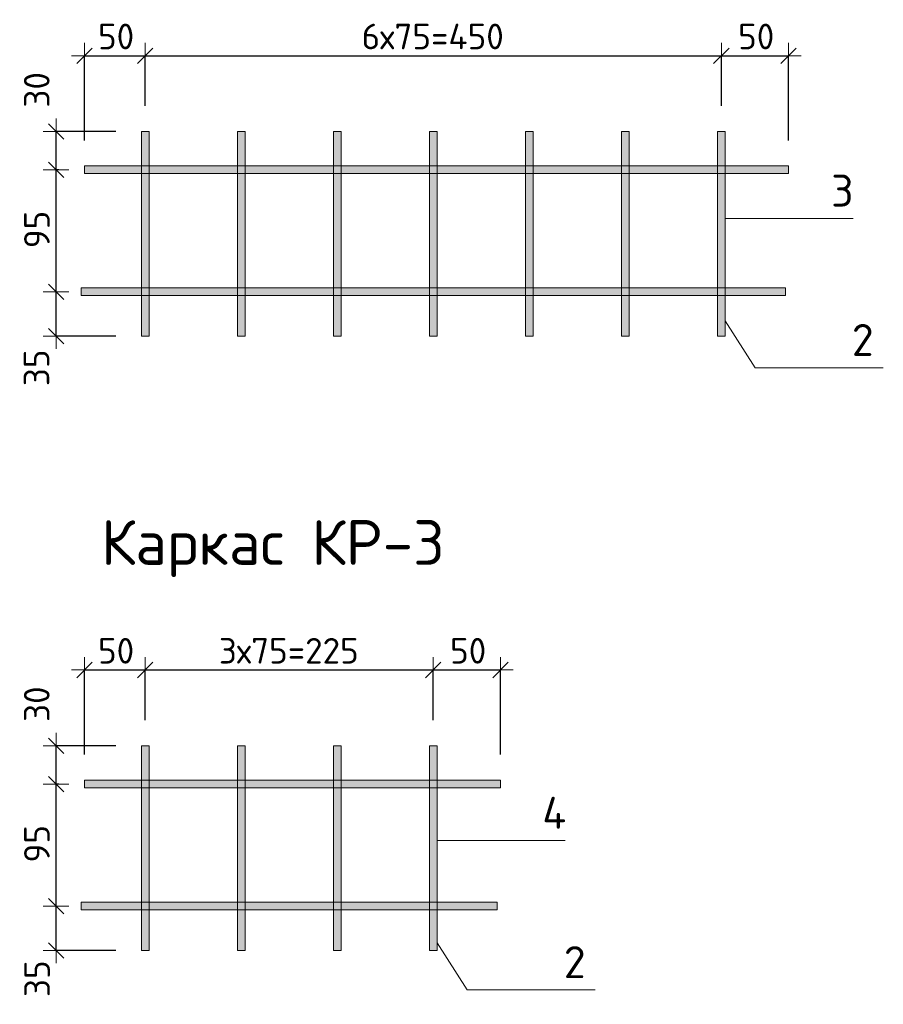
# Model space of a CAD drawing. Header units: metres. Extents: x -38.2 to -0.5, y -15 to -2.2.
# Tile 2 of 4: x -4.145 to -3.471, y -3.64 to -2.871. Entities that reach past the tile are written whole.
import ezdxf

# ---------------------------------------------------------------- set-up
doc = ezdxf.new("R2010")
doc.units = ezdxf.units.M
doc.header["$PDMODE"] = 65
for name, color, linetype, lineweight in [('XR$2$STANDARD_1', 7, 'Continuous', 25), ('XR$2$Размерная линия (1)', 7, 'Continuous', 13), ('XR$2$Текст_ общее_1', 7, 'Continuous', 13)]:
    doc.layers.add(name, color=color, linetype=linetype, lineweight=lineweight)
doc.styles.add('ISOCPEUR', font='txt')
doc.dimstyles.new('DIMSTYLE_3', dxfattribs={"dimtxt": 0.02, "dimasz": 0.02, "dimexe": 0, "dimexo": 0, "dimgap": 0.01, "dimtad": 2, "dimdec": 0, "dimlfac": 1000, "dimrnd": 5, "dimzin": 12, "dimdsep": 46, "dimtxsty": 'ISOCPEUR', "dimblk1": 'ALL_ML_STRICH', "dimblk2": 'ALL_ML_STRICH', "dimsah": 1, "dimcen": 0, "dimclrd": 7, "dimclre": 256, "dimclrt": 7, "dimadec": 0, "dimazin": 0, "dimtfac": 1, "dimtdec": 0, "dimtix": 1, "dimtmove": 2, "dimatfit": 3, "dimfxl": 0, "dimtzin": 0, "dimlwd": 0, "dimlwe": -3, "dimarcsym": 0})
doc.dimstyles.new('DIMSTYLE_4', dxfattribs={"dimtxt": 0.02, "dimasz": 0.02, "dimexe": 0, "dimexo": 0, "dimgap": 0.01, "dimtad": 2, "dimdec": 0, "dimlfac": 1000, "dimrnd": 5, "dimzin": 12, "dimdsep": 46, "dimtxsty": 'ISOCPEUR', "dimblk1": 'ALL_ML_STRICH', "dimblk2": 'ALL_ML_STRICH', "dimsah": 1, "dimcen": 0, "dimclrd": 7, "dimclre": 256, "dimclrt": 7, "dimadec": 0, "dimazin": 0, "dimtfac": 1, "dimtdec": 0, "dimtix": 1, "dimtmove": 2, "dimatfit": 3, "dimfxl": 0, "dimtvp": 1.2, "dimtzin": 0, "dimlwd": 0, "dimlwe": -3, "dimarcsym": 0})
doc.dimstyles.new('DIMSTYLE_5', dxfattribs={"dimtxt": 0.02, "dimasz": 0.02, "dimexe": 0, "dimexo": 0, "dimgap": 0.01, "dimtad": 2, "dimdec": 0, "dimlfac": 1000, "dimrnd": 5, "dimzin": 12, "dimdsep": 46, "dimtxsty": 'ISOCPEUR', "dimblk1": 'ALL_ML_STRICH', "dimblk2": 'ALL_ML_STRICH', "dimsah": 1, "dimcen": 0, "dimclrd": 7, "dimclre": 256, "dimclrt": 7, "dimadec": 0, "dimazin": 0, "dimtfac": 1, "dimtdec": 0, "dimtix": 1, "dimtmove": 2, "dimatfit": 3, "dimfxl": 0, "dimtvp": 1.2, "dimtzin": 0, "dimlwd": 0, "dimlwe": -3, "dimarcsym": 0})

# ---------------------------------------------------------------- blocks, each defined once
blk = doc.blocks.new('СЛОЖНЫЙ_ОБЪЕКТ_12')
at = {"layer": 'XR$2$STANDARD_1', "linetype": 'Continuous', "lineweight": 13, "true_color": 0xababab, "transparency": 33554687}
blk.add_hatch(color=253, dxfattribs=at).paths.add_polyline_path([(-4.05022, -3.11827), (-4.05022, -2.95827), (-4.04422, -2.95827), (-4.04422, -3.11827)], flags=16)
at = {"layer": 'XR$2$STANDARD_1', "color": 7, "linetype": 'Continuous', "lineweight": 13, "transparency": 33554687}
blk.add_lwpolyline([(-4.05022, -3.11827), (-4.05022, -2.95827), (-4.04422, -2.95827), (-4.04422, -3.11827), (-4.05022, -3.11827)], close=True, dxfattribs=at)
blk = doc.blocks.new('СЛОЖНЫЙ_ОБЪЕКТ_13')
at = {"layer": 'XR$2$STANDARD_1', "linetype": 'Continuous', "lineweight": 13, "true_color": 0xababab, "transparency": 33554687}
blk.add_hatch(color=253, dxfattribs=at).paths.add_polyline_path([(-3.97522, -3.11827), (-3.97522, -2.95827), (-3.96922, -2.95827), (-3.96922, -3.11827)], flags=16)
at = {"layer": 'XR$2$STANDARD_1', "color": 7, "linetype": 'Continuous', "lineweight": 13, "transparency": 33554687}
blk.add_lwpolyline([(-3.97522, -3.11827), (-3.97522, -2.95827), (-3.96922, -2.95827), (-3.96922, -3.11827), (-3.97522, -3.11827)], close=True, dxfattribs=at)
blk = doc.blocks.new('СЛОЖНЫЙ_ОБЪЕКТ_14')
at = {"layer": 'XR$2$STANDARD_1', "linetype": 'Continuous', "lineweight": 13, "true_color": 0xababab, "transparency": 33554687}
blk.add_hatch(color=253, dxfattribs=at).paths.add_polyline_path([(-3.90022, -3.11827), (-3.90022, -2.95827), (-3.89422, -2.95827), (-3.89422, -3.11827)], flags=16)
at = {"layer": 'XR$2$STANDARD_1', "color": 7, "linetype": 'Continuous', "lineweight": 13, "transparency": 33554687}
blk.add_lwpolyline([(-3.90022, -3.11827), (-3.90022, -2.95827), (-3.89422, -2.95827), (-3.89422, -3.11827), (-3.90022, -3.11827)], close=True, dxfattribs=at)
blk = doc.blocks.new('СЛОЖНЫЙ_ОБЪЕКТ_15')
at = {"layer": 'XR$2$STANDARD_1', "linetype": 'Continuous', "lineweight": 13, "true_color": 0xababab, "transparency": 33554687}
blk.add_hatch(color=253, dxfattribs=at).paths.add_polyline_path([(-3.82522, -3.11827), (-3.82522, -2.95827), (-3.81922, -2.95827), (-3.81922, -3.11827)], flags=16)
at = {"layer": 'XR$2$STANDARD_1', "color": 7, "linetype": 'Continuous', "lineweight": 13, "transparency": 33554687}
blk.add_lwpolyline([(-3.82522, -3.11827), (-3.82522, -2.95827), (-3.81922, -2.95827), (-3.81922, -3.11827), (-3.82522, -3.11827)], close=True, dxfattribs=at)
blk = doc.blocks.new('СЛОЖНЫЙ_ОБЪЕКТ_16')
at = {"layer": 'XR$2$STANDARD_1', "linetype": 'Continuous', "lineweight": 13, "true_color": 0xababab, "transparency": 33554687}
blk.add_hatch(color=253, dxfattribs=at).paths.add_polyline_path([(-3.75022, -3.11827), (-3.75022, -2.95827), (-3.74422, -2.95827), (-3.74422, -3.11827)], flags=16)
at = {"layer": 'XR$2$STANDARD_1', "color": 7, "linetype": 'Continuous', "lineweight": 13, "transparency": 33554687}
blk.add_lwpolyline([(-3.75022, -3.11827), (-3.75022, -2.95827), (-3.74422, -2.95827), (-3.74422, -3.11827), (-3.75022, -3.11827)], close=True, dxfattribs=at)
blk = doc.blocks.new('СЛОЖНЫЙ_ОБЪЕКТ_17')
at = {"layer": 'XR$2$STANDARD_1', "linetype": 'Continuous', "lineweight": 13, "true_color": 0xababab, "transparency": 33554687}
blk.add_hatch(color=253, dxfattribs=at).paths.add_polyline_path([(-3.67522, -3.11827), (-3.67522, -2.95827), (-3.66922, -2.95827), (-3.66922, -3.11827)], flags=16)
at = {"layer": 'XR$2$STANDARD_1', "color": 7, "linetype": 'Continuous', "lineweight": 13, "transparency": 33554687}
blk.add_lwpolyline([(-3.67522, -3.11827), (-3.67522, -2.95827), (-3.66922, -2.95827), (-3.66922, -3.11827), (-3.67522, -3.11827)], close=True, dxfattribs=at)
blk = doc.blocks.new('СЛОЖНЫЙ_ОБЪЕКТ_18')
at = {"layer": 'XR$2$STANDARD_1', "linetype": 'Continuous', "lineweight": 13, "true_color": 0xababab, "transparency": 33554687}
blk.add_hatch(color=253, dxfattribs=at).paths.add_polyline_path([(-3.60022, -3.11827), (-3.60022, -2.95827), (-3.59422, -2.95827), (-3.59422, -3.11827)], flags=16)
at = {"layer": 'XR$2$STANDARD_1', "color": 7, "linetype": 'Continuous', "lineweight": 13, "transparency": 33554687}
blk.add_lwpolyline([(-3.60022, -3.11827), (-3.60022, -2.95827), (-3.59422, -2.95827), (-3.59422, -3.11827), (-3.60022, -3.11827)], close=True, dxfattribs=at)
blk = doc.blocks.new('СЛОЖНЫЙ_ОБЪЕКТ_19')
at = {"layer": 'XR$2$STANDARD_1', "linetype": 'Continuous', "lineweight": 13, "true_color": 0xababab, "transparency": 33554687}
blk.add_hatch(color=253, dxfattribs=at).paths.add_polyline_path([(-4.05022, -3.59827), (-4.05022, -3.43827), (-4.04422, -3.43827), (-4.04422, -3.59827)], flags=16)
at = {"layer": 'XR$2$STANDARD_1', "color": 7, "linetype": 'Continuous', "lineweight": 13, "transparency": 33554687}
blk.add_lwpolyline([(-4.05022, -3.59827), (-4.05022, -3.43827), (-4.04422, -3.43827), (-4.04422, -3.59827), (-4.05022, -3.59827)], close=True, dxfattribs=at)
blk = doc.blocks.new('СЛОЖНЫЙ_ОБЪЕКТ_20')
at = {"layer": 'XR$2$STANDARD_1', "linetype": 'Continuous', "lineweight": 13, "true_color": 0xababab, "transparency": 33554687}
blk.add_hatch(color=253, dxfattribs=at).paths.add_polyline_path([(-3.97522, -3.59827), (-3.97522, -3.43827), (-3.96922, -3.43827), (-3.96922, -3.59827)], flags=16)
at = {"layer": 'XR$2$STANDARD_1', "color": 7, "linetype": 'Continuous', "lineweight": 13, "transparency": 33554687}
blk.add_lwpolyline([(-3.97522, -3.59827), (-3.97522, -3.43827), (-3.96922, -3.43827), (-3.96922, -3.59827), (-3.97522, -3.59827)], close=True, dxfattribs=at)
blk = doc.blocks.new('СЛОЖНЫЙ_ОБЪЕКТ_21')
at = {"layer": 'XR$2$STANDARD_1', "linetype": 'Continuous', "lineweight": 13, "true_color": 0xababab, "transparency": 33554687}
blk.add_hatch(color=253, dxfattribs=at).paths.add_polyline_path([(-3.90022, -3.59827), (-3.90022, -3.43827), (-3.89422, -3.43827), (-3.89422, -3.59827)], flags=16)
at = {"layer": 'XR$2$STANDARD_1', "color": 7, "linetype": 'Continuous', "lineweight": 13, "transparency": 33554687}
blk.add_lwpolyline([(-3.90022, -3.59827), (-3.90022, -3.43827), (-3.89422, -3.43827), (-3.89422, -3.59827), (-3.90022, -3.59827)], close=True, dxfattribs=at)
blk = doc.blocks.new('СЛОЖНЫЙ_ОБЪЕКТ_22')
at = {"layer": 'XR$2$STANDARD_1', "linetype": 'Continuous', "lineweight": 13, "true_color": 0xababab, "transparency": 33554687}
blk.add_hatch(color=253, dxfattribs=at).paths.add_polyline_path([(-3.82522, -3.59827), (-3.82522, -3.43827), (-3.81922, -3.43827), (-3.81922, -3.59827)], flags=16)
at = {"layer": 'XR$2$STANDARD_1', "color": 7, "linetype": 'Continuous', "lineweight": 13, "transparency": 33554687}
blk.add_lwpolyline([(-3.82522, -3.59827), (-3.82522, -3.43827), (-3.81922, -3.43827), (-3.81922, -3.59827), (-3.82522, -3.59827)], close=True, dxfattribs=at)
blk = doc.blocks.new('СЛОЖНЫЙ_ОБЪЕКТ_24')
at = {"layer": 'XR$2$STANDARD_1', "linetype": 'Continuous', "lineweight": 13, "true_color": 0xababab, "transparency": 33554687}
blk.add_hatch(color=253, dxfattribs=at).paths.add_polyline_path([(-3.54722, -3.08057), (-4.09722, -3.08057), (-4.09722, -3.08657), (-3.54722, -3.08657)])
at = {"layer": 'XR$2$STANDARD_1', "color": 7, "linetype": 'Continuous', "lineweight": 13, "transparency": 33554687}
blk.add_lwpolyline([(-3.54722, -3.08057), (-4.09722, -3.08057), (-4.09722, -3.08657), (-3.54722, -3.08657), (-3.54722, -3.08057)], close=True, dxfattribs=at)
blk = doc.blocks.new('СЛОЖНЫЙ_ОБЪЕКТ_25')
at = {"layer": 'XR$2$STANDARD_1', "linetype": 'Continuous', "lineweight": 13, "true_color": 0xababab, "transparency": 33554687}
blk.add_hatch(color=253, dxfattribs=at).paths.add_polyline_path([(-3.77222, -3.56057), (-4.09722, -3.56057), (-4.09722, -3.56657), (-3.77222, -3.56657)])
at = {"layer": 'XR$2$STANDARD_1', "color": 7, "linetype": 'Continuous', "lineweight": 13, "transparency": 33554687}
blk.add_lwpolyline([(-3.77222, -3.56057), (-4.09722, -3.56057), (-4.09722, -3.56657), (-3.77222, -3.56657), (-3.77222, -3.56057)], close=True, dxfattribs=at)
blk = doc.blocks.new('СЛОЖНЫЙ_ОБЪЕКТ_27')
at = {"layer": 'XR$2$STANDARD_1', "linetype": 'Continuous', "lineweight": 13, "true_color": 0xababab, "transparency": 33554687}
blk.add_hatch(color=253, dxfattribs=at).paths.add_polyline_path([(-3.54478, -2.98527), (-4.09478, -2.98527), (-4.09478, -2.99127), (-3.54478, -2.99127)])
at = {"layer": 'XR$2$STANDARD_1', "color": 7, "linetype": 'Continuous', "lineweight": 13, "transparency": 33554687}
blk.add_lwpolyline([(-3.54478, -2.98527), (-4.09478, -2.98527), (-4.09478, -2.99127), (-3.54478, -2.99127), (-3.54478, -2.98527)], close=True, dxfattribs=at)
blk = doc.blocks.new('СЛОЖНЫЙ_ОБЪЕКТ_28')
at = {"layer": 'XR$2$STANDARD_1', "linetype": 'Continuous', "lineweight": 13, "true_color": 0xababab, "transparency": 33554687}
blk.add_hatch(color=253, dxfattribs=at).paths.add_polyline_path([(-3.76978, -3.46527), (-4.09478, -3.46527), (-4.09478, -3.47127), (-3.76978, -3.47127)])
at = {"layer": 'XR$2$STANDARD_1', "color": 7, "linetype": 'Continuous', "lineweight": 13, "transparency": 33554687}
blk.add_lwpolyline([(-3.76978, -3.46527), (-4.09478, -3.46527), (-4.09478, -3.47127), (-3.76978, -3.47127), (-3.76978, -3.46527)], close=True, dxfattribs=at)
blk = doc.blocks.new('ALL_ML_STRICH')
at = {"color": 0, "linetype": 'ByBlock', "lineweight": -2}
for p, q in [((0, -0.5), (0, 0.5)), ((-1, 0), (0.5, 0)), ((-0.3, -0.3), (0.3, 0.3))]:
    blk.add_line(p, q, dxfattribs=at)
blk = doc.blocks.new('*D36')
at = {"layer": 'DEFPOINTS', "color": 7, "linetype": 'Continuous', "lineweight": 13, "transparency": 33554687}
for p in [(-4.09478, -2.89911), (-4.04722, -2.95827), (-4.09478, -2.98527)]:
    blk.add_point(p, dxfattribs=at)
at = {"layer": 'XR$2$Размерная линия (1)', "color": 9, "linetype": 'Continuous', "lineweight": -2, "true_color": 0xc7c7c7, "transparency": 33554687}
for p, q in [((-4.09478, -2.96527), (-4.09478, -2.89911)), ((-4.04722, -2.93827), (-4.04722, -2.89911))]:
    blk.add_line(p, q, dxfattribs=at)
at = {"layer": 'XR$2$Размерная линия (1)', "color": 7, "linetype": 'Continuous', "lineweight": -2, "transparency": 33554687}
blk.add_line((-4.09478, -2.89911), (-4.04722, -2.89911), dxfattribs=at)
at = {"layer": 'XR$2$Размерная линия (1)', "color": 7, "linetype": 'Continuous', "lineweight": 13, "transparency": 33554687, "xscale": 0.02, "yscale": 0.02, "zscale": 0.02, "rotation": 180}
blk.add_blockref('ALL_ML_STRICH', (-4.09478, -2.89911), dxfattribs=at)
at = {"layer": 'XR$2$Размерная линия (1)', "color": 7, "linetype": 'Continuous', "lineweight": 13, "transparency": 33554687, "xscale": 0.02, "yscale": 0.02, "zscale": 0.02}
blk.add_blockref('ALL_ML_STRICH', (-4.04722, -2.89911), dxfattribs=at)
at = {"layer": 'XR$2$Размерная линия (1)', "color": 7, "linetype": 'Continuous', "lineweight": 13, "transparency": 33554687, "insert": (-4.07, -2.88411), "char_height": 0.02, "width": 0.04, "attachment_point": 5, "style": 'ISOCPEUR'}
blk.add_mtext('\\A1;{50}', dxfattribs=at)
blk = doc.blocks.new('*D37')
at = {"layer": 'DEFPOINTS', "color": 7, "linetype": 'Continuous', "lineweight": 13, "transparency": 33554687}
for p in [(-4.04722, -2.89911), (-4.04722, -2.95827), (-3.59722, -2.95827)]:
    blk.add_point(p, dxfattribs=at)
at = {"layer": 'XR$2$Размерная линия (1)', "color": 9, "linetype": 'Continuous', "lineweight": -2, "true_color": 0xc7c7c7, "transparency": 33554687}
for p, q in [((-4.04722, -2.93827), (-4.04722, -2.89911)), ((-3.59722, -2.93827), (-3.59722, -2.89911))]:
    blk.add_line(p, q, dxfattribs=at)
at = {"layer": 'XR$2$Размерная линия (1)', "color": 7, "linetype": 'Continuous', "lineweight": -2, "transparency": 33554687}
blk.add_line((-4.04722, -2.89911), (-3.59722, -2.89911), dxfattribs=at)
at = {"layer": 'XR$2$Размерная линия (1)', "color": 7, "linetype": 'Continuous', "lineweight": 13, "transparency": 33554687, "xscale": 0.02, "yscale": 0.02, "zscale": 0.02, "rotation": 180}
blk.add_blockref('ALL_ML_STRICH', (-4.04722, -2.89911), dxfattribs=at)
at = {"layer": 'XR$2$Размерная линия (1)', "color": 7, "linetype": 'Continuous', "lineweight": 13, "transparency": 33554687, "xscale": 0.02, "yscale": 0.02, "zscale": 0.02}
blk.add_blockref('ALL_ML_STRICH', (-3.59722, -2.89911), dxfattribs=at)
at = {"layer": 'XR$2$Размерная линия (1)', "color": 7, "linetype": 'Continuous', "lineweight": 13, "transparency": 33554687, "insert": (-3.87822, -2.87411), "char_height": 0.02, "width": 0.001, "attachment_point": 1, "line_spacing_factor": 0.60241, "style": 'ISOCPEUR'}
blk.add_mtext('6х75=450', dxfattribs=at)
blk = doc.blocks.new('*D38')
at = {"layer": 'DEFPOINTS', "color": 7, "linetype": 'Continuous', "lineweight": 13, "transparency": 33554687}
for p in [(-3.59722, -2.89911), (-3.59722, -2.95827), (-3.54478, -2.98527)]:
    blk.add_point(p, dxfattribs=at)
at = {"layer": 'XR$2$Размерная линия (1)', "color": 9, "linetype": 'Continuous', "lineweight": -2, "true_color": 0xc7c7c7, "transparency": 33554687}
for p, q in [((-3.59722, -2.93827), (-3.59722, -2.89911)), ((-3.54478, -2.96527), (-3.54478, -2.89911))]:
    blk.add_line(p, q, dxfattribs=at)
at = {"layer": 'XR$2$Размерная линия (1)', "color": 7, "linetype": 'Continuous', "lineweight": -2, "transparency": 33554687}
blk.add_line((-3.59722, -2.89911), (-3.54478, -2.89911), dxfattribs=at)
at = {"layer": 'XR$2$Размерная линия (1)', "color": 7, "linetype": 'Continuous', "lineweight": 13, "transparency": 33554687, "xscale": 0.02, "yscale": 0.02, "zscale": 0.02, "rotation": 180}
blk.add_blockref('ALL_ML_STRICH', (-3.59722, -2.89911), dxfattribs=at)
at = {"layer": 'XR$2$Размерная линия (1)', "color": 7, "linetype": 'Continuous', "lineweight": 13, "transparency": 33554687, "xscale": 0.02, "yscale": 0.02, "zscale": 0.02}
blk.add_blockref('ALL_ML_STRICH', (-3.54478, -2.89911), dxfattribs=at)
at = {"layer": 'XR$2$Размерная линия (1)', "color": 7, "linetype": 'Continuous', "lineweight": 13, "transparency": 33554687, "insert": (-3.57, -2.88411), "char_height": 0.02, "width": 0.04, "attachment_point": 5, "style": 'ISOCPEUR'}
blk.add_mtext('\\A1;{50}', dxfattribs=at)
blk = doc.blocks.new('*D39')
at = {"layer": 'DEFPOINTS', "color": 7, "linetype": 'Continuous', "lineweight": 13, "transparency": 33554687}
for p in [(-4.09478, -3.37911), (-4.04722, -3.43827), (-4.09478, -3.46527)]:
    blk.add_point(p, dxfattribs=at)
at = {"layer": 'XR$2$Размерная линия (1)', "color": 9, "linetype": 'Continuous', "lineweight": -2, "true_color": 0xc7c7c7, "transparency": 33554687}
for p, q in [((-4.09478, -3.44527), (-4.09478, -3.37911)), ((-4.04722, -3.41827), (-4.04722, -3.37911))]:
    blk.add_line(p, q, dxfattribs=at)
at = {"layer": 'XR$2$Размерная линия (1)', "color": 7, "linetype": 'Continuous', "lineweight": -2, "transparency": 33554687}
blk.add_line((-4.09478, -3.37911), (-4.04722, -3.37911), dxfattribs=at)
at = {"layer": 'XR$2$Размерная линия (1)', "color": 7, "linetype": 'Continuous', "lineweight": 13, "transparency": 33554687, "xscale": 0.02, "yscale": 0.02, "zscale": 0.02, "rotation": 180}
blk.add_blockref('ALL_ML_STRICH', (-4.09478, -3.37911), dxfattribs=at)
at = {"layer": 'XR$2$Размерная линия (1)', "color": 7, "linetype": 'Continuous', "lineweight": 13, "transparency": 33554687, "xscale": 0.02, "yscale": 0.02, "zscale": 0.02}
blk.add_blockref('ALL_ML_STRICH', (-4.04722, -3.37911), dxfattribs=at)
at = {"layer": 'XR$2$Размерная линия (1)', "color": 7, "linetype": 'Continuous', "lineweight": 13, "transparency": 33554687, "insert": (-4.07, -3.36411), "char_height": 0.02, "width": 0.04, "attachment_point": 5, "style": 'ISOCPEUR'}
blk.add_mtext('\\A1;{50}', dxfattribs=at)
blk = doc.blocks.new('*D40')
at = {"layer": 'DEFPOINTS', "color": 7, "linetype": 'Continuous', "lineweight": 13, "transparency": 33554687}
for p in [(-4.04722, -3.37911), (-4.04722, -3.43827), (-3.82222, -3.43827)]:
    blk.add_point(p, dxfattribs=at)
at = {"layer": 'XR$2$Размерная линия (1)', "color": 9, "linetype": 'Continuous', "lineweight": -2, "true_color": 0xc7c7c7, "transparency": 33554687}
for p, q in [((-4.04722, -3.41827), (-4.04722, -3.37911)), ((-3.82222, -3.41827), (-3.82222, -3.37911))]:
    blk.add_line(p, q, dxfattribs=at)
at = {"layer": 'XR$2$Размерная линия (1)', "color": 7, "linetype": 'Continuous', "lineweight": -2, "transparency": 33554687}
blk.add_line((-4.04722, -3.37911), (-3.82222, -3.37911), dxfattribs=at)
at = {"layer": 'XR$2$Размерная линия (1)', "color": 7, "linetype": 'Continuous', "lineweight": 13, "transparency": 33554687, "xscale": 0.02, "yscale": 0.02, "zscale": 0.02, "rotation": 180}
blk.add_blockref('ALL_ML_STRICH', (-4.04722, -3.37911), dxfattribs=at)
at = {"layer": 'XR$2$Размерная линия (1)', "color": 7, "linetype": 'Continuous', "lineweight": 13, "transparency": 33554687, "xscale": 0.02, "yscale": 0.02, "zscale": 0.02}
blk.add_blockref('ALL_ML_STRICH', (-3.82222, -3.37911), dxfattribs=at)
at = {"layer": 'XR$2$Размерная линия (1)', "color": 7, "linetype": 'Continuous', "lineweight": 13, "transparency": 33554687, "insert": (-3.98972, -3.35411), "char_height": 0.02, "width": 0.001, "attachment_point": 1, "line_spacing_factor": 0.60241, "style": 'ISOCPEUR'}
blk.add_mtext('3х75=225', dxfattribs=at)
blk = doc.blocks.new('*D41')
at = {"layer": 'DEFPOINTS', "color": 7, "linetype": 'Continuous', "lineweight": 13, "transparency": 33554687}
for p in [(-3.82222, -3.37911), (-3.82222, -3.43827), (-3.76978, -3.46527)]:
    blk.add_point(p, dxfattribs=at)
at = {"layer": 'XR$2$Размерная линия (1)', "color": 9, "linetype": 'Continuous', "lineweight": -2, "true_color": 0xc7c7c7, "transparency": 33554687}
for p, q in [((-3.82222, -3.41827), (-3.82222, -3.37911)), ((-3.76978, -3.44527), (-3.76978, -3.37911))]:
    blk.add_line(p, q, dxfattribs=at)
at = {"layer": 'XR$2$Размерная линия (1)', "color": 7, "linetype": 'Continuous', "lineweight": -2, "transparency": 33554687}
blk.add_line((-3.82222, -3.37911), (-3.76978, -3.37911), dxfattribs=at)
at = {"layer": 'XR$2$Размерная линия (1)', "color": 7, "linetype": 'Continuous', "lineweight": 13, "transparency": 33554687, "xscale": 0.02, "yscale": 0.02, "zscale": 0.02, "rotation": 180}
blk.add_blockref('ALL_ML_STRICH', (-3.82222, -3.37911), dxfattribs=at)
at = {"layer": 'XR$2$Размерная линия (1)', "color": 7, "linetype": 'Continuous', "lineweight": 13, "transparency": 33554687, "xscale": 0.02, "yscale": 0.02, "zscale": 0.02}
blk.add_blockref('ALL_ML_STRICH', (-3.76978, -3.37911), dxfattribs=at)
at = {"layer": 'XR$2$Размерная линия (1)', "color": 7, "linetype": 'Continuous', "lineweight": 13, "transparency": 33554687, "insert": (-3.795, -3.36411), "char_height": 0.02, "width": 0.04, "attachment_point": 5, "style": 'ISOCPEUR'}
blk.add_mtext('\\A1;{50}', dxfattribs=at)
blk = doc.blocks.new('*D42')
at = {"layer": 'DEFPOINTS', "color": 7, "linetype": 'Continuous', "lineweight": 13, "transparency": 33554687}
for p in [(-4.09722, -3.56357), (-4.11686, -3.59827), (-4.05022, -3.59827)]:
    blk.add_point(p, dxfattribs=at)
at = {"layer": 'XR$2$Размерная линия (1)', "color": 9, "linetype": 'Continuous', "lineweight": -2, "true_color": 0xc7c7c7, "transparency": 33554687}
for p, q in [((-4.11686, -3.56357), (-4.11686, -3.56357)), ((-4.07022, -3.59827), (-4.11686, -3.59827))]:
    blk.add_line(p, q, dxfattribs=at)
at = {"layer": 'XR$2$Размерная линия (1)', "color": 7, "linetype": 'Continuous', "lineweight": -2, "transparency": 33554687}
blk.add_line((-4.11686, -3.59827), (-4.11686, -3.56357), dxfattribs=at)
at = {"layer": 'XR$2$Размерная линия (1)', "color": 7, "linetype": 'Continuous', "lineweight": 13, "transparency": 33554687, "xscale": 0.02, "yscale": 0.02, "zscale": 0.02}
for p, rotation in [((-4.11686, -3.56357), 90), ((-4.11686, -3.59827), 270)]:
    blk.add_blockref('ALL_ML_STRICH', p, dxfattribs=dict(at, rotation=rotation))
at = {"layer": 'XR$2$Размерная линия (1)', "color": 7, "linetype": 'Continuous', "lineweight": 13, "transparency": 33554687, "insert": (-4.13169, -3.62034), "char_height": 0.02, "width": 0.04, "attachment_point": 5, "rotation": 90, "style": 'ISOCPEUR'}
blk.add_mtext('\\A1;{35}', dxfattribs=at)
blk = doc.blocks.new('*D43')
at = {"layer": 'DEFPOINTS', "color": 7, "linetype": 'Continuous', "lineweight": 13, "transparency": 33554687}
for p in [(-4.09478, -3.46827), (-4.11686, -3.56357), (-4.09722, -3.56357)]:
    blk.add_point(p, dxfattribs=at)
at = {"layer": 'XR$2$Размерная линия (1)', "color": 9, "linetype": 'Continuous', "lineweight": -2, "true_color": 0xc7c7c7, "transparency": 33554687}
for p, q in [((-4.11478, -3.46827), (-4.11686, -3.46827)), ((-4.11686, -3.56357), (-4.11686, -3.56357))]:
    blk.add_line(p, q, dxfattribs=at)
at = {"layer": 'XR$2$Размерная линия (1)', "color": 7, "linetype": 'Continuous', "lineweight": -2, "transparency": 33554687}
blk.add_line((-4.11686, -3.56357), (-4.11686, -3.46827), dxfattribs=at)
at = {"layer": 'XR$2$Размерная линия (1)', "color": 7, "linetype": 'Continuous', "lineweight": 13, "transparency": 33554687, "xscale": 0.02, "yscale": 0.02, "zscale": 0.02}
for p, rotation in [((-4.11686, -3.46827), 90), ((-4.11686, -3.56357), 270)]:
    blk.add_blockref('ALL_ML_STRICH', p, dxfattribs=dict(at, rotation=rotation))
at = {"layer": 'XR$2$Размерная линия (1)', "color": 7, "linetype": 'Continuous', "lineweight": 13, "transparency": 33554687, "insert": (-4.13186, -3.51492), "char_height": 0.02, "width": 0.04, "attachment_point": 5, "rotation": 90, "style": 'ISOCPEUR'}
blk.add_mtext('\\A1;{95}', dxfattribs=at)
blk = doc.blocks.new('*D44')
at = {"layer": 'DEFPOINTS', "color": 7, "linetype": 'Continuous', "lineweight": 13, "transparency": 33554687}
for p in [(-4.05022, -3.43827), (-4.11686, -3.46827), (-4.09478, -3.46827)]:
    blk.add_point(p, dxfattribs=at)
at = {"layer": 'XR$2$Размерная линия (1)', "color": 9, "linetype": 'Continuous', "lineweight": -2, "true_color": 0xc7c7c7, "transparency": 33554687}
for p, q in [((-4.07022, -3.43827), (-4.11686, -3.43827)), ((-4.11478, -3.46827), (-4.11686, -3.46827))]:
    blk.add_line(p, q, dxfattribs=at)
at = {"layer": 'XR$2$Размерная линия (1)', "color": 7, "linetype": 'Continuous', "lineweight": -2, "transparency": 33554687}
blk.add_line((-4.11686, -3.46827), (-4.11686, -3.43827), dxfattribs=at)
at = {"layer": 'XR$2$Размерная линия (1)', "color": 7, "linetype": 'Continuous', "lineweight": 13, "transparency": 33554687, "xscale": 0.02, "yscale": 0.02, "zscale": 0.02}
for p, rotation in [((-4.11686, -3.43827), 90), ((-4.11686, -3.46827), 270)]:
    blk.add_blockref('ALL_ML_STRICH', p, dxfattribs=dict(at, rotation=rotation))
at = {"layer": 'XR$2$Размерная линия (1)', "color": 7, "linetype": 'Continuous', "lineweight": 13, "transparency": 33554687, "insert": (-4.13197, -3.4058), "char_height": 0.02, "width": 0.04, "attachment_point": 5, "rotation": 90, "style": 'ISOCPEUR'}
blk.add_mtext('\\A1;{30}', dxfattribs=at)
blk = doc.blocks.new('*D45')
at = {"layer": 'DEFPOINTS', "color": 7, "linetype": 'Continuous', "lineweight": 13, "transparency": 33554687}
for p in [(-4.09722, -3.08357), (-4.11686, -3.11827), (-4.05022, -3.11827)]:
    blk.add_point(p, dxfattribs=at)
at = {"layer": 'XR$2$Размерная линия (1)', "color": 9, "linetype": 'Continuous', "lineweight": -2, "true_color": 0xc7c7c7, "transparency": 33554687}
for p, q in [((-4.11686, -3.08357), (-4.11686, -3.08357)), ((-4.07022, -3.11827), (-4.11686, -3.11827))]:
    blk.add_line(p, q, dxfattribs=at)
at = {"layer": 'XR$2$Размерная линия (1)', "color": 7, "linetype": 'Continuous', "lineweight": -2, "transparency": 33554687}
blk.add_line((-4.11686, -3.11827), (-4.11686, -3.08357), dxfattribs=at)
at = {"layer": 'XR$2$Размерная линия (1)', "color": 7, "linetype": 'Continuous', "lineweight": 13, "transparency": 33554687, "xscale": 0.02, "yscale": 0.02, "zscale": 0.02}
for p, rotation in [((-4.11686, -3.08357), 90), ((-4.11686, -3.11827), 270)]:
    blk.add_blockref('ALL_ML_STRICH', p, dxfattribs=dict(at, rotation=rotation))
at = {"layer": 'XR$2$Размерная линия (1)', "color": 7, "linetype": 'Continuous', "lineweight": 13, "transparency": 33554687, "insert": (-4.13216, -3.14302), "char_height": 0.02, "width": 0.04, "attachment_point": 5, "rotation": 90, "style": 'ISOCPEUR'}
blk.add_mtext('\\A1;{35}', dxfattribs=at)
blk = doc.blocks.new('*D46')
at = {"layer": 'DEFPOINTS', "color": 7, "linetype": 'Continuous', "lineweight": 13, "transparency": 33554687}
for p in [(-4.09478, -2.98827), (-4.11686, -3.08357), (-4.09722, -3.08357)]:
    blk.add_point(p, dxfattribs=at)
at = {"layer": 'XR$2$Размерная линия (1)', "color": 9, "linetype": 'Continuous', "lineweight": -2, "true_color": 0xc7c7c7, "transparency": 33554687}
for p, q in [((-4.11478, -2.98827), (-4.11686, -2.98827)), ((-4.11686, -3.08357), (-4.11686, -3.08357))]:
    blk.add_line(p, q, dxfattribs=at)
at = {"layer": 'XR$2$Размерная линия (1)', "color": 7, "linetype": 'Continuous', "lineweight": -2, "transparency": 33554687}
blk.add_line((-4.11686, -3.08357), (-4.11686, -2.98827), dxfattribs=at)
at = {"layer": 'XR$2$Размерная линия (1)', "color": 7, "linetype": 'Continuous', "lineweight": 13, "transparency": 33554687, "xscale": 0.02, "yscale": 0.02, "zscale": 0.02}
for p, rotation in [((-4.11686, -2.98827), 90), ((-4.11686, -3.08357), 270)]:
    blk.add_blockref('ALL_ML_STRICH', p, dxfattribs=dict(at, rotation=rotation))
at = {"layer": 'XR$2$Размерная линия (1)', "color": 7, "linetype": 'Continuous', "lineweight": 13, "transparency": 33554687, "insert": (-4.13186, -3.03492), "char_height": 0.02, "width": 0.04, "attachment_point": 5, "rotation": 90, "style": 'ISOCPEUR'}
blk.add_mtext('\\A1;{95}', dxfattribs=at)
blk = doc.blocks.new('*D47')
at = {"layer": 'DEFPOINTS', "color": 7, "linetype": 'Continuous', "lineweight": 13, "transparency": 33554687}
for p in [(-4.05022, -2.95827), (-4.11686, -2.98827), (-4.09478, -2.98827)]:
    blk.add_point(p, dxfattribs=at)
at = {"layer": 'XR$2$Размерная линия (1)', "color": 9, "linetype": 'Continuous', "lineweight": -2, "true_color": 0xc7c7c7, "transparency": 33554687}
for p, q in [((-4.07022, -2.95827), (-4.11686, -2.95827)), ((-4.11478, -2.98827), (-4.11686, -2.98827))]:
    blk.add_line(p, q, dxfattribs=at)
at = {"layer": 'XR$2$Размерная линия (1)', "color": 7, "linetype": 'Continuous', "lineweight": -2, "transparency": 33554687}
blk.add_line((-4.11686, -2.98827), (-4.11686, -2.95827), dxfattribs=at)
at = {"layer": 'XR$2$Размерная линия (1)', "color": 7, "linetype": 'Continuous', "lineweight": 13, "transparency": 33554687, "xscale": 0.02, "yscale": 0.02, "zscale": 0.02}
for p, rotation in [((-4.11686, -2.95827), 90), ((-4.11686, -2.98827), 270)]:
    blk.add_blockref('ALL_ML_STRICH', p, dxfattribs=dict(at, rotation=rotation))
at = {"layer": 'XR$2$Размерная линия (1)', "color": 7, "linetype": 'Continuous', "lineweight": 13, "transparency": 33554687, "insert": (-4.13197, -2.9258), "char_height": 0.02, "width": 0.04, "attachment_point": 5, "rotation": 90, "style": 'ISOCPEUR'}
blk.add_mtext('\\A1;{30}', dxfattribs=at)

msp = doc.modelspace()

# ---------------------------------------------------------------- linework, layer by layer
at = {"layer": 'XR$2$STANDARD_1', "color": 7, "linetype": 'Continuous', "lineweight": 13, "transparency": 33554687}
for p, q in [((-3.59422, -3.02624), (-3.49422, -3.02624)), ((-3.81922, -3.51237), (-3.71922, -3.51237))]:
    msp.add_line(p, q, dxfattribs=at)
for points in [[(-3.59422, -3.10624), (-3.5707, -3.14293), (-3.4707, -3.14293)], [(-3.81922, -3.59237), (-3.7957, -3.62906), (-3.6957, -3.62906)]]:
    msp.add_lwpolyline(points, dxfattribs=at)

# ---------------------------------------------------------------- block references
for name in ['СЛОЖНЫЙ_ОБЪЕКТ_12', 'СЛОЖНЫЙ_ОБЪЕКТ_13', 'СЛОЖНЫЙ_ОБЪЕКТ_14', 'СЛОЖНЫЙ_ОБЪЕКТ_15', 'СЛОЖНЫЙ_ОБЪЕКТ_16', 'СЛОЖНЫЙ_ОБЪЕКТ_17', 'СЛОЖНЫЙ_ОБЪЕКТ_18', 'СЛОЖНЫЙ_ОБЪЕКТ_27', 'СЛОЖНЫЙ_ОБЪЕКТ_24', 'СЛОЖНЫЙ_ОБЪЕКТ_19', 'СЛОЖНЫЙ_ОБЪЕКТ_20', 'СЛОЖНЫЙ_ОБЪЕКТ_21', 'СЛОЖНЫЙ_ОБЪЕКТ_22', 'СЛОЖНЫЙ_ОБЪЕКТ_28', 'СЛОЖНЫЙ_ОБЪЕКТ_25']:
    msp.add_blockref(name, (0, 0), dxfattribs=at)

# ---------------------------------------------------------------- texts
at = {"layer": 'XR$2$Текст_ общее_1', "color": 7, "linetype": 'Continuous', "lineweight": 13, "transparency": 33554687, "attachment_point": 5, "style": 'ISOCPEUR'}
for s, insert, char_height, width in [('\\A1;{\\fISOCPEUR|i0|b0;\\H0.025000;\\W1.000000;\\C7;3}\\P', (-3.5027, -3.00457), 0.025, 0.0272222), ('\\A1;{\\fISOCPEUR|i0|b0;\\H0.025000;\\W1.000000;\\C7;2}\\P', (-3.48676, -3.12126), 0.025, 0.0272222), ('\\A1;{\\fISOCPEUR|i0|b0;\\H0.035000;\\W1.000000;\\C7;Каркас КР-3}\\P', (-3.94757, -3.28421), 0.035, 0.2970732), ('\\A1;{\\fISOCPEUR|i0|b0;\\H0.025000;\\W1.000000;\\C7;4}\\P', (-3.7277, -3.4907), 0.025, 0.03), ('\\A1;{\\fISOCPEUR|i0|b0;\\H0.025000;\\W1.000000;\\C7;2}\\P', (-3.71176, -3.6074), 0.025, 0.0272222)]:
    msp.add_mtext(s, dxfattribs=dict(at, insert=insert, char_height=char_height, width=width))

# ---------------------------------------------------------------- dimensions: what is measured, and where the dimension line sits
at = {"layer": 'XR$2$Размерная линия (1)', "color": 7, "linetype": 'Continuous', "lineweight": 13, "transparency": 33554687}
for base, p1, p2, picture, middle in [((-4.04722, -2.89911), (-4.09478, -2.96527), (-4.04722, -2.93827), '*D36', (-4.07, -2.88411)), ((-3.54478, -2.89911), (-3.59722, -2.93827), (-3.54478, -2.96527), '*D38', (-3.57, -2.88411)), ((-4.04722, -3.37911), (-4.09478, -3.44527), (-4.04722, -3.41827), '*D39', (-4.07, -3.36411)), ((-3.76978, -3.37911), (-3.82222, -3.41827), (-3.76978, -3.44527), '*D41', (-3.795, -3.36411))]:
    dim = msp.add_linear_dim(base=base, p1=p1, p2=p2, dimstyle='DIMSTYLE_3', override={"dimpost": '<>', "dimclrd": 7, "dimclre": 9, "dimclrt": 7, "dimlwd": 0, "dimlwe": 65533}, dxfattribs=at)
    dim.commit()
    dim.dimension.update_dxf_attribs({"geometry": picture, "text_midpoint": middle, "dimtype": 160})
for base, p1, p2, text, picture, middle in [((-3.59722, -2.89911), (-4.04722, -2.93827), (-3.59722, -2.93827), '6х75=450', '*D37', (-3.82222, -2.88911)), ((-3.82222, -3.37911), (-4.04722, -3.41827), (-3.82222, -3.41827), '3х75=225', '*D40', (-3.93472, -3.36911))]:
    dim = msp.add_linear_dim(base=base, p1=p1, p2=p2, text=text, dimstyle='DIMSTYLE_3', override={"dimpost": '<>', "dimclrd": 7, "dimclre": 9, "dimclrt": 7, "dimlwd": 0, "dimlwe": 65533}, dxfattribs=at)
    dim.commit()
    dim.dimension.update_dxf_attribs({"geometry": picture, "text_midpoint": middle, "dimtype": 160})
for base, p1, p2, dimstyle, picture, middle in [((-4.11686, -2.95827), (-4.11478, -2.98827), (-4.07022, -2.95827), 'DIMSTYLE_5', '*D47', (-4.13197, -2.9258)), ((-4.11686, -2.98827), (-4.11686, -3.08357), (-4.11478, -2.98827), 'DIMSTYLE_3', '*D46', (-4.13186, -3.03492)), ((-4.11686, -3.08357), (-4.07022, -3.11827), (-4.11686, -3.08357), 'DIMSTYLE_5', '*D45', (-4.13216, -3.14302)), ((-4.11686, -3.43827), (-4.11478, -3.46827), (-4.07022, -3.43827), 'DIMSTYLE_5', '*D44', (-4.13197, -3.4058)), ((-4.11686, -3.46827), (-4.11686, -3.56357), (-4.11478, -3.46827), 'DIMSTYLE_3', '*D43', (-4.13186, -3.51492)), ((-4.11686, -3.56357), (-4.07022, -3.59827), (-4.11686, -3.56357), 'DIMSTYLE_4', '*D42', (-4.13169, -3.62034))]:
    dim = msp.add_linear_dim(base=base, p1=p1, p2=p2, angle=90, dimstyle=dimstyle, override={"dimpost": '<>', "dimclrd": 7, "dimclre": 9, "dimclrt": 7, "dimlwd": 0, "dimlwe": 65533}, dxfattribs=at)
    dim.commit()
    dim.dimension.update_dxf_attribs({"geometry": picture, "text_midpoint": middle, "dimtype": 160})

doc.saveas('drawing.dxf')
